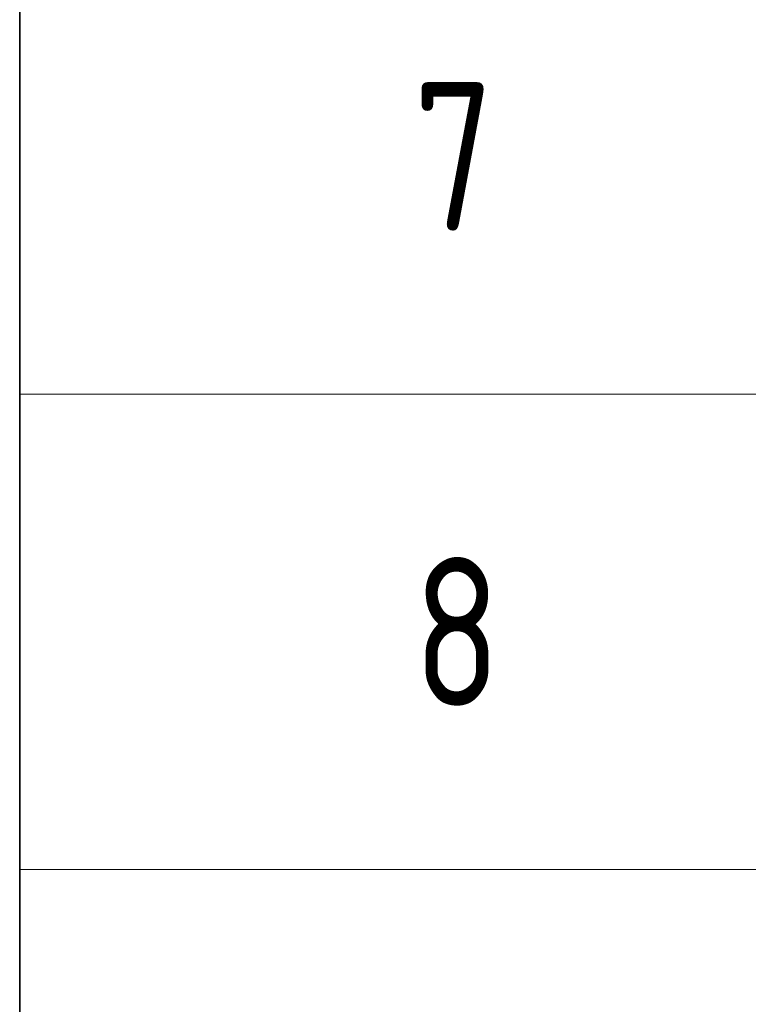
# Model space of a CAD drawing. Header units: metres. Extents: x -38 to 100, y -15 to 21.
# Tile 190 of 246: x 70.48 to 71.7, y 7.15 to 8.81. Entities that reach past the tile are written whole.
import ezdxf

# ---------------------------------------------------------------- set-up
doc = ezdxf.new("R2010")
doc.units = ezdxf.units.M
doc.layers.add('XR$5$Текст_ примечание', color=7, linetype='Continuous', lineweight=13)
doc.layers.add('XR$7$Текст_ примечание', color=7, linetype='Continuous', lineweight=13)
doc.styles.add('ISOCPEUR', font='txt')

msp = doc.modelspace()

# ---------------------------------------------------------------- linework, layer by layer
at = {"layer": 'XR$5$Текст_ примечание', "color": 7, "linetype": 'Continuous', "lineweight": 35, "transparency": 33554687}
for p, q in [((70.4757, 8.9764), (70.4757, 8.1764)), ((70.4757, 8.1764), (70.4757, 7.3764)), ((70.4757, 7.3764), (70.4757, 6.5764))]:
    msp.add_line(p, q, dxfattribs=at)
at = {"layer": 'XR$5$Текст_ примечание', "color": 7, "linetype": 'Continuous', "lineweight": 13, "transparency": 33554687}
for p, q in [((88.9757, 8.1764), (70.4757, 8.1764)), ((88.9757, 7.3764), (70.4757, 7.3764))]:
    msp.add_line(p, q, dxfattribs=at)
at = {"layer": 'XR$7$Текст_ примечание', "color": 7, "linetype": 'Continuous', "lineweight": 35, "transparency": 33554687}
for p, q in [((70.4757, 8.9764), (70.4757, 8.1764)), ((70.4757, 8.1764), (70.4757, 7.3764)), ((70.4757, 7.3764), (70.4757, 6.5764))]:
    msp.add_line(p, q, dxfattribs=at)
at = {"layer": 'XR$7$Текст_ примечание', "color": 7, "linetype": 'Continuous', "lineweight": 13, "transparency": 33554687}
for p, q in [((88.9757, 8.1764), (70.4757, 8.1764)), ((88.9757, 7.3764), (70.4757, 7.3764))]:
    msp.add_line(p, q, dxfattribs=at)

# ---------------------------------------------------------------- texts
at = {"layer": 'XR$5$Текст_ примечание', "color": 7, "linetype": 'Continuous', "lineweight": 35, "transparency": 33554687, "char_height": 0.25, "width": 0.272006, "attachment_point": 7, "style": 'ISOCPEUR'}
for s, insert in [('\\W0.78;7', (71.1382, 8.4514)), ('\\W0.78;8', (71.1382, 7.6514))]:
    msp.add_mtext(s, dxfattribs=dict(at, insert=insert))
at = {"layer": 'XR$7$Текст_ примечание', "color": 7, "linetype": 'Continuous', "lineweight": 35, "transparency": 33554687, "char_height": 0.25, "width": 0.272006, "attachment_point": 7, "style": 'ISOCPEUR'}
for s, insert in [('\\W0.78;7', (71.1382, 8.4514)), ('\\W0.78;8', (71.1382, 7.6514))]:
    msp.add_mtext(s, dxfattribs=dict(at, insert=insert))

doc.saveas('drawing.dxf')
